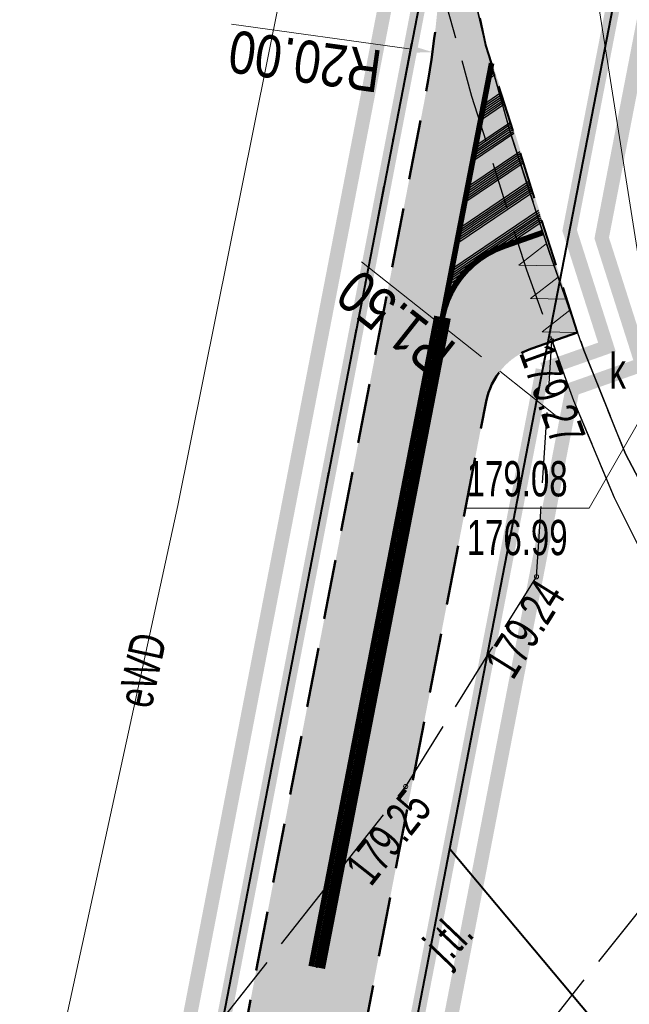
# Model space of a CAD drawing. Header units: metres. Extents: x 7429064 to 7431133, y 5709479 to 5714472.
# Tile 162 of 176: x 7429837 to 7429850, y 5710172 to 5710193. Entities that reach past the tile are written whole.
import ezdxf
from ezdxf.enums import TextEntityAlignment as Align

# ---------------------------------------------------------------- set-up
doc = ezdxf.new("R2010")
doc.units = ezdxf.units.M
for name, pattern in [('1', [0]), ('12', [3, 1, -1, 0, -1]), ('2_KTCR02', [1.5, 1, -0.5]), ('2_KTJZ01', [2, 1.5, -0.5]), ('2_KTKR01', [0]), ('3_14', [1, -1]), ('3_KTCR02', [1.5, 1, -0.5]), ('3_KTJZ01', [2, 1.5, -0.5]), ('3_KTKR01', [0]), ('4_SUPK_01', [0]), ('7_1', [0]), ('7_SUPK_01', [0]), ('8_SUPE_01', [0]), ('DASHED', [19.05, 12.7, -6.35]), ('HIDDEN', [0.375, 0.25, -0.125])]:
    doc.linetypes.add(name, pattern=pattern)
for name, color, linetype in [('_1_Mapa', 7, 'Continuous'), ('_1_X-REFY', 7, 'Continuous'), ('zzz.gaHSDomyslna', 7, 'Continuous')]:
    doc.layers.add(name, color=color, linetype=linetype)
doc.layers.add('_Brudnopis', color=22, linetype='Continuous', lineweight=50, plot=False)
for name, color, linetype, lineweight, true_color in [('_D_7_CZASOWE ZAJĘCIE_PRZEBUDOWA SIECI', 7, 'HIDDEN', 50, 0xd16900), ('DZIALKA_L_0', 7, '1', 40, 0x008000), ('HECZ DROGI ROWEROWE', 7, 'Continuous', 13, 0xff8a8a)]:
    doc.layers.add(name, color=color, linetype=linetype, lineweight=lineweight, true_color=true_color)
for name, color, linetype, lineweight in [('_D_7_TEREN NIEZBEDNY DLA OB_BUD', 252, 'HIDDEN', 50), ('_D_8_Wymiary', 7, 'Continuous', 20), ('D_1_LINIA_KRAWĘŻNIK_BET_20_30 WYN 0-2 CM', 5, 'HIDDEN', 40), ('gaPoziome', 7, 'Continuous', 30), ('GMINA_L_0', 252, '12', 35), ('KRAWĘŻNIK BETONOWY 12_25 WYN 0 CM', 250, 'DASHED', 50), ('KTCR_L_1', 252, '2_KTCR02', 30), ('KTJZ_E_T_0', 252, 'Continuous', 15), ('KTJZ_L_0', 252, '2_KTJZ01', 30), ('KTKR_L_0', 252, '2_KTKR01', 30), ('RTPW_T_1', 252, 'Continuous', 15), ('SUPE_E_T_1_a', 252, 'Continuous', 15), ('SUPE_L_1_a', 252, '8_SUPE_01', 18), ('SUPK_L_0', 252, '4_SUPK_01', 18), ('SUTK_T_0', 252, 'Continuous', 18), ('SUUK_E_T_3', 252, 'Continuous', 15)]:
    doc.layers.add(name, color=color, linetype=linetype, lineweight=lineweight)
doc.styles.add('Styl Arial', font='arial.ttf', dxfattribs={"width": 0.8, "height": 0.9})
doc.dimstyles.new('1_500', dxfattribs={"dimtxt": 0.9, "dimasz": 1, "dimexe": 0.18, "dimexo": 0, "dimgap": 0.2, "dimtad": 4, "dimzin": 0, "dimdsep": 46, "dimtxsty": 'Styl Arial', "dimcen": 0.25, "dimclrd": 256, "dimclre": 256, "dimclrt": 256, "dimazin": 0, "dimtfac": 1, "dimtix": 1, "dimtmove": 1, "dimatfit": 3, "dimfxl": 0.18, "dimtolj": 1, "dimtzin": 0, "dimlwd": -1, "dimlwe": -1, "dimarcsym": 0})
pattern_1 = [(214.06, (7429847.0258, 5710192.09284), (0.352835, -0.52193), []), (214.06, (7429847.0482, 5710192.0597), (0.352835, -0.52193), []), (214.06, (7429847.0706, 5710192.02656), (0.352835, -0.52193), []), (214.06, (7429847.09303, 5710191.9934), (0.352835, -0.52193), []), (214.06, (7429847.11543, 5710191.9603), (0.352835, -0.52193), []), (214.06, (7429847.13784, 5710191.92715), (0.352835, -0.52193), []), (214.06, (7429847.16024, 5710191.894), (0.352835, -0.52193), [])]

# ---------------------------------------------------------------- blocks, each defined once
blk = doc.blocks.new('*D89')
at = {"layer": '_D_8_Wymiary', "transparency": 16777216}
for p, q in [((7429844.258, 5710187.872), (7429846.812, 5710185.851)), ((7429848.38, 5710184.61), (7429847.204, 5710185.541))]:
    blk.add_line(p, q, dxfattribs=at)
blk.add_solid([(7429846.863, 5710185.916), (7429846.76, 5710185.786), (7429847.204, 5710185.541)], dxfattribs=at)
at = {"layer": 'Defpoints', "color": 0, "transparency": 16777216}
for p in [(7429847.204, 5710185.541), (7429848.38, 5710184.61)]:
    blk.add_point(p, dxfattribs=at)
at = {"layer": '_D_8_Wymiary', "transparency": 16777216, "insert": (7429844.991, 5710186.578), "char_height": 0.9, "attachment_point": 5, "rotation": 141.6534, "style": 'Styl Arial'}
blk.add_mtext('\\A1;R1.50', dxfattribs=at)
blk = doc.blocks.new('*D90')
at = {"layer": '_D_8_Wymiary', "transparency": 16777216}
blk.add_line((7429841.495, 5710192.923), (7429845.275, 5710192.397), dxfattribs=at)
blk.add_solid([(7429845.286, 5710192.48), (7429845.263, 5710192.315), (7429845.77, 5710192.329)], dxfattribs=at)
at = {"layer": 'Defpoints', "color": 0, "transparency": 16777216}
for p in [(7429825.96, 5710195.082), (7429845.77, 5710192.329)]:
    blk.add_point(p, dxfattribs=at)
at = {"layer": '_D_8_Wymiary', "transparency": 16777216, "insert": (7429843.06, 5710192.14), "char_height": 0.9, "attachment_point": 5, "rotation": 172.0856, "style": 'Styl Arial'}
blk.add_mtext('\\A1;R20.00', dxfattribs=at)
blk = doc.blocks.new('3_RTPW02')
at = {"linetype": 'Continuous'}
blk.add_circle((0, 0), 0.045, dxfattribs=at)
blk = doc.blocks.new('X-ref_MDCP_Szara')
at = {"layer": 'DZIALKA_L_0', "linetype": '1'}
for p, q in [((7429854.703, 5710241.03), (7429836.9, 5710148.93)), ((7429846.14, 5710175.38), (7429851.51, 5710203.13)), ((7429841.54, 5710151.59), (7429846.14, 5710175.38)), ((7429846.14, 5710175.38), (7429856.42, 5710163.13))]:
    blk.add_line(p, q, dxfattribs=at)
at = {"layer": 'GMINA_L_0', "linetype": '12'}
blk.add_line((7429836.9, 5710148.93), (7429860.884, 5710273.006), dxfattribs=at)
at = {"layer": 'KTCR_L_1', "linetype": '3_KTCR02'}
for p, q in [((7429846.881, 5710192.555), (7429846.449, 5710194.405)), ((7429845.99, 5710193.594), (7429846.602, 5710191.395)), ((7429847.443, 5710190.566), (7429846.881, 5710192.555)), ((7429846.602, 5710191.395), (7429847.766, 5710187.696)), ((7429848.256, 5710188.066), (7429847.443, 5710190.566)), ((7429848.988, 5710185.987), (7429848.256, 5710188.066)), ((7429847.766, 5710187.696), (7429848.769, 5710184.917)), ((7429849.87, 5710183.788), (7429848.988, 5710185.987)), ((7429848.769, 5710184.917), (7429849.631, 5710182.857)), ((7429850.442, 5710182.698), (7429849.87, 5710183.788)), ((7429849.631, 5710182.857), (7429850.644, 5710180.828))]:
    blk.add_line(p, q, dxfattribs=at)
at = {"layer": 'KTJZ_L_0', "linetype": '3_KTJZ01'}
for p, q in [((7429846.449, 5710194.405), (7429846.881, 5710192.555)), ((7429846.881, 5710192.555), (7429847.443, 5710190.566)), ((7429847.443, 5710190.566), (7429848.256, 5710188.066)), ((7429848.256, 5710188.066), (7429848.988, 5710185.987)), ((7429847.98, 5710181.17), (7429848.31, 5710186.188)), ((7429848.988, 5710185.987), (7429849.87, 5710183.788)), ((7429849.87, 5710183.788), (7429850.442, 5710182.698)), ((7429845.2, 5710176.71), (7429847.98, 5710181.17)), ((7429852.729, 5710177.287), (7429844.93, 5710167.5)), ((7429841.322, 5710171.79), (7429845.2, 5710176.71))]:
    blk.add_line(p, q, dxfattribs=at)
at = {"layer": 'KTJZ_L_0', "linetype": '3_14'}
for p, q in [((7429848.31, 5710186.188), (7429848.769, 5710184.917)), ((7429848.769, 5710184.917), (7429849.631, 5710182.857)), ((7429849.631, 5710182.857), (7429850.644, 5710180.828))]:
    blk.add_line(p, q, dxfattribs=at)
at = {"layer": 'KTKR_L_0', "linetype": '3_KTKR01'}
for p, q in [((7429846.881, 5710192.555), (7429846.449, 5710194.405)), ((7429847.443, 5710190.566), (7429846.881, 5710192.555)), ((7429848.256, 5710188.066), (7429847.443, 5710190.566)), ((7429848.988, 5710185.987), (7429848.256, 5710188.066)), ((7429849.87, 5710183.788), (7429848.988, 5710185.987)), ((7429850.442, 5710182.698), (7429849.87, 5710183.788))]:
    blk.add_line(p, q, dxfattribs=at)
at = {"layer": 'SUPE_L_1_a', "linetype": '8_SUPE_01'}
for p, q in [((7429843.201, 5710196.842), (7429840.355, 5710182.686)), ((7429840.355, 5710182.686), (7429837.18, 5710168.09))]:
    blk.add_line(p, q, dxfattribs=at)
at = {"layer": 'SUPK_L_0', "linetype": '7_SUPK_01'}
blk.add_line((7429850.599, 5710185.079), (7429847.587, 5710204.194), dxfattribs=at)
at = {"layer": 'SUPK_L_0', "linetype": '7_1'}
blk.add_line((7429850.599, 5710185.079), (7429847.587, 5710204.194), dxfattribs=at)
at = {"layer": 'SUTK_T_0', "linetype": 'Continuous'}
for p in [(7429850.399, 5710184.888), (7429846.496, 5710182.63)]:
    blk.add_line(p, (7429849.101, 5710182.63), dxfattribs=at)
at = {"layer": 'RTPW_T_1'}
for p in [(7429848.31, 5710186.188), (7429847.98, 5710181.17), (7429845.2, 5710176.71)]:
    blk.add_blockref('3_RTPW02', p, dxfattribs=at)
at = {"layer": 'KTJZ_E_T_0', "width": 0.7}
blk.add_text('j.tl.', height=0.75, rotation=46.3119, dxfattribs=at).set_placement((7429846.175, 5710173.412), align=Align.MIDDLE)
at = {"layer": 'RTPW_T_1', "width": 0.7}
blk.add_text('179.27', height=0.75, rotation=289.844, dxfattribs=at).set_placement((7429848.31, 5710186.188), align=Align.TOP_LEFT)
for s, rotation, p in [('179.24', 58.0639, (7429847.98, 5710181.17)), ('179.25', 51.7529, (7429845.2, 5710176.71))]:
    blk.add_text(s, height=0.75, rotation=rotation, dxfattribs=at).set_placement(p, align=Align.TOP_RIGHT)
at = {"layer": 'SUPE_E_T_1_a', "width": 0.7}
blk.add_text('eWD', height=0.75, rotation=77.7283, dxfattribs=at).set_placement((7429839.593, 5710179.182), align=Align.MIDDLE)
at = {"layer": 'SUTK_T_0', "width": 0.7}
for s, p in [('179.08', (7429846.496, 5710183.63)), ('176.99', (7429846.496, 5710182.38))]:
    blk.add_text(s, height=0.75, dxfattribs=at).set_placement(p, align=Align.TOP_LEFT)
at = {"layer": 'SUUK_E_T_3', "width": 0.7}
blk.add_text('k', height=0.75, dxfattribs=at).set_placement((7429849.531, 5710185.174))
blk = doc.blocks.new('*U195')
at = {"linetype": 'Continuous', "lineweight": 0}
h = blk.add_hatch(color=0, dxfattribs=at)
edge = h.paths.add_edge_path()
edge.add_ellipse((-0.228, 0.39), major_axis=(0, 0.39), ratio=0.333333, start_angle=339.1791, end_angle=685.9352)
edge.add_line((-0.155, 0.713), (-0.151, 0.752))
edge.add_line((-0.151, 0.752), (0.003, 0.445))
edge.add_arc((-0.011, 0.437), 0.016, 0, 26.5651, ccw=False)
edge.add_line((0.005, 0.437), (0.005, 0.276))
edge.add_arc((0.021, 0.276), 0.016, 180, 270)
edge.add_line((0.021, 0.26), (0.049, 0.26))
edge.add_arc((0.049, 0.276), 0.016, 270, 290.3551)
edge.add_line((0.055, 0.261), (0.103, 0.279))
edge.add_ellipse((0.227, 0.39), major_axis=(0, 0.39), ratio=0.333333, start_angle=106.5707, end_angle=378.3144)
edge.add_line((0.187, 0.76), (0.14, 0.987))
edge.add_line((0.14, 0.987), (0.163, 1.147))
edge.add_line((0.163, 1.147), (0.167, 1.147))
edge.add_line((0.167, 1.147), (0.176, 1.175))
edge.add_line((0.176, 1.175), (0.176, 1.211))
edge.add_line((0.176, 1.211), (0.093, 1.211))
edge.add_line((0.093, 1.211), (0.089, 1.175))
edge.add_line((0.089, 1.175), (0.132, 1.147))
edge.add_line((0.132, 1.147), (0.12, 1.067))
edge.add_line((0.12, 1.067), (-0.117, 1.067))
edge.add_line((-0.117, 1.067), (-0.103, 1.191))
edge.add_spline(control_points=[(-0.103, 1.191), (-0.102, 1.195), (-0.095, 1.208), (-0.078, 1.21), (-0.065, 1.211)], knot_values=[0, 0, 0, 0, 0.02025, 0.071822, 0.071822, 0.071822, 0.071822], degree=3, periodic=0)
edge.add_line((-0.065, 1.211), (-0.033, 1.211))
edge.add_line((-0.033, 1.211), (-0.033, 1.3))
edge.add_line((-0.033, 1.3), (-0.085, 1.3))
edge.add_spline(control_points=[(-0.085, 1.3), (-0.091, 1.299), (-0.097, 1.296), (-0.102, 1.293)], knot_values=[0.067484, 0.067484, 0.067484, 0.067484, 0.093736, 0.093736, 0.093736, 0.093736], degree=3, periodic=0)
edge.add_arc((-0.075, 1.247), 0.0531, 120.1379, 168.8933)
edge.add_line((-0.127, 1.257), (-0.181, 0.755))
h.paths.add_polyline_path([(-0.127, 0.975), (0.107, 0.975), (0.032, 0.455), (-0.144, 0.809)], flags=16)
edge = h.paths.add_edge_path(flags=16)
edge.add_ellipse((-0.228, 0.39), major_axis=(0, -0.292), ratio=0.350072, start_angle=159.1526, end_angle=502.0815, ccw=False)
edge.add_line((-0.191, 0.663), (-0.211, 0.477))
edge.add_arc((-0.219, 0.478), 0.00832, 322.797, 353.8856, ccw=False)
edge.add_line((-0.213, 0.473), (-0.234, 0.446))
edge.add_arc((-0.215, 0.431), 0.0237, 142.797, 180)
edge.add_line((-0.238, 0.431), (-0.238, 0.371))
edge.add_arc((-0.23, 0.371), 0.00832, 180, 270)
edge.add_line((-0.23, 0.363), (-0.225, 0.363))
edge.add_arc((-0.225, 0.371), 0.00832, 270, 333.0195)
edge.add_spline(control_points=[(-0.217, 0.367), (-0.21, 0.383), (-0.195, 0.411), (-0.184, 0.442), (-0.182, 0.457), (-0.182, 0.458)], knot_values=[0.007888, 0.007888, 0.007888, 0.007888, 0.089431, 0.152858, 0.158023, 0.158023, 0.158023, 0.158023], degree=3, periodic=0)
edge.add_line((-0.182, 0.458), (-0.165, 0.621))
edge = h.paths.add_edge_path(flags=16)
edge.add_line((0.127, 0.896), (0.162, 0.727))
edge.add_ellipse((0.227, 0.39), major_axis=(0, 0.39), ratio=0.333333, start_angle=390.3444, end_angle=440.4059)
edge.add_line((0.099, 0.455), (0.064, 0.455))
edge.add_line((0.064, 0.455), (0.127, 0.896))
edge = h.paths.add_edge_path(flags=16)
edge.add_ellipse((0.227, 0.39), major_axis=(0, -0.292), ratio=0.350072, start_angle=290.1309, end_angle=617.1604, ccw=False)
edge.add_line((0.131, 0.289), (0.227, 0.325))
edge.add_arc((0.181, 0.387), 0.0774, 307.1318, 362.4334)
edge.add_line((0.258, 0.39), (0.258, 0.439))
edge.add_arc((0.242, 0.439), 0.016, 0, 90)
edge.add_line((0.242, 0.455), (0.128, 0.455))
blk = doc.blocks.new('*U196')
at = {"linetype": 'Continuous', "lineweight": 0}
h = blk.add_hatch(color=0, dxfattribs=at)
edge = h.paths.add_edge_path()
edge.add_ellipse((-0.228, 0.39), major_axis=(0, 0.39), ratio=0.333333, start_angle=339.1791, end_angle=685.9352)
edge.add_line((-0.155, 0.713), (-0.151, 0.752))
edge.add_line((-0.151, 0.752), (0.003, 0.445))
edge.add_arc((-0.011, 0.437), 0.016, 0, 26.5651, ccw=False)
edge.add_line((0.005, 0.437), (0.005, 0.276))
edge.add_arc((0.021, 0.276), 0.016, 180, 270)
edge.add_line((0.021, 0.26), (0.049, 0.26))
edge.add_arc((0.049, 0.276), 0.016, 270, 290.3551)
edge.add_line((0.055, 0.261), (0.103, 0.279))
edge.add_ellipse((0.227, 0.39), major_axis=(0, 0.39), ratio=0.333333, start_angle=106.5707, end_angle=378.3144)
edge.add_line((0.187, 0.76), (0.14, 0.987))
edge.add_line((0.14, 0.987), (0.163, 1.147))
edge.add_line((0.163, 1.147), (0.167, 1.147))
edge.add_line((0.167, 1.147), (0.176, 1.175))
edge.add_line((0.176, 1.175), (0.176, 1.211))
edge.add_line((0.176, 1.211), (0.093, 1.211))
edge.add_line((0.093, 1.211), (0.089, 1.175))
edge.add_line((0.089, 1.175), (0.132, 1.147))
edge.add_line((0.132, 1.147), (0.12, 1.067))
edge.add_line((0.12, 1.067), (-0.117, 1.067))
edge.add_line((-0.117, 1.067), (-0.103, 1.191))
edge.add_spline(control_points=[(-0.103, 1.191), (-0.102, 1.195), (-0.095, 1.208), (-0.078, 1.21), (-0.065, 1.211)], knot_values=[0, 0, 0, 0, 0.02025, 0.071822, 0.071822, 0.071822, 0.071822], degree=3, periodic=0)
edge.add_line((-0.065, 1.211), (-0.033, 1.211))
edge.add_line((-0.033, 1.211), (-0.033, 1.3))
edge.add_line((-0.033, 1.3), (-0.085, 1.3))
edge.add_spline(control_points=[(-0.085, 1.3), (-0.091, 1.299), (-0.097, 1.296), (-0.102, 1.293)], knot_values=[0.067484, 0.067484, 0.067484, 0.067484, 0.093736, 0.093736, 0.093736, 0.093736], degree=3, periodic=0)
edge.add_arc((-0.075, 1.247), 0.0531, 120.1379, 168.8933)
edge.add_line((-0.127, 1.257), (-0.181, 0.755))
h.paths.add_polyline_path([(-0.127, 0.975), (0.107, 0.975), (0.032, 0.455), (-0.144, 0.809)], flags=16)
edge = h.paths.add_edge_path(flags=16)
edge.add_ellipse((-0.228, 0.39), major_axis=(0, -0.292), ratio=0.350072, start_angle=159.1526, end_angle=502.0815, ccw=False)
edge.add_line((-0.191, 0.663), (-0.211, 0.477))
edge.add_arc((-0.219, 0.478), 0.00832, 322.797, 353.8856, ccw=False)
edge.add_line((-0.213, 0.473), (-0.234, 0.446))
edge.add_arc((-0.215, 0.431), 0.0237, 142.797, 180)
edge.add_line((-0.238, 0.431), (-0.238, 0.371))
edge.add_arc((-0.23, 0.371), 0.00832, 180, 270)
edge.add_line((-0.23, 0.363), (-0.225, 0.363))
edge.add_arc((-0.225, 0.371), 0.00832, 270, 333.0195)
edge.add_spline(control_points=[(-0.217, 0.367), (-0.21, 0.383), (-0.195, 0.411), (-0.184, 0.442), (-0.182, 0.457), (-0.182, 0.458)], knot_values=[0.007888, 0.007888, 0.007888, 0.007888, 0.089431, 0.152858, 0.158023, 0.158023, 0.158023, 0.158023], degree=3, periodic=0)
edge.add_line((-0.182, 0.458), (-0.165, 0.621))
edge = h.paths.add_edge_path(flags=16)
edge.add_line((0.127, 0.896), (0.162, 0.727))
edge.add_ellipse((0.227, 0.39), major_axis=(0, 0.39), ratio=0.333333, start_angle=390.3444, end_angle=440.4059)
edge.add_line((0.099, 0.455), (0.064, 0.455))
edge.add_line((0.064, 0.455), (0.127, 0.896))
edge = h.paths.add_edge_path(flags=16)
edge.add_ellipse((0.227, 0.39), major_axis=(0, -0.292), ratio=0.350072, start_angle=290.1309, end_angle=617.1604, ccw=False)
edge.add_line((0.131, 0.289), (0.227, 0.325))
edge.add_arc((0.181, 0.387), 0.0774, 307.1318, 362.4334)
edge.add_line((0.258, 0.39), (0.258, 0.439))
edge.add_arc((0.242, 0.439), 0.016, 0, 90)
edge.add_line((0.242, 0.455), (0.128, 0.455))
blk = doc.blocks.new('gaHSPos')
at = {"color": 0, "linetype": 'Continuous', "lineweight": 0}
blk.add_point((0, 0), dxfattribs=at)
blk = doc.blocks.new('*U197')
at = {"layer": 'zzz.gaHSDomyslna', "color": 140, "const_width": 0.12}
blk.add_lwpolyline([(0, 0), (-0.826, -0.291, 0.266363), (-2.125, -1.798), (-4.798, -15.628)], format="xyb", dxfattribs=at)
at = {"color": 140}
for p in [(0, 0), (-4.798, -15.628)]:
    blk.add_blockref('gaHSPos', p, dxfattribs=at)
blk = doc.blocks.new('*U198')
at = {"layer": 'zzz.gaHSDomyslna', "color": 140, "const_width": 0.12}
blk.add_lwpolyline([(0, 0), (-1.044, -5.401)], dxfattribs=at)
at = {"color": 140}
for p in [(0, 0), (-1.044, -5.401)]:
    blk.add_blockref('gaHSPos', p, dxfattribs=at)
blk = doc.blocks.new('zk.P-13')
at = {"linetype": 'Continuous', "lineweight": 0}
blk.add_hatch(color=0, dxfattribs=at).paths.add_polyline_path([(0.25, 0), (-0.25, 0), (-0.013, -0.705)])
at = {"color": 0, "linetype": 'Continuous', "lineweight": 0}
for p, q in [((-0.25, 0), (0.25, 0)), ((-0.013, -0.705), (-0.25, 0)), ((0.25, 0), (-0.013, -0.705))]:
    blk.add_line(p, q, dxfattribs=at)
blk = doc.blocks.new('*U199')
at = {"layer": 'zzz.gaHSDomyslna', "color": 140}
for p in [(0, 0), (0.747, -2.122)]:
    blk.add_blockref('gaHSPos', p, dxfattribs=at)
at = {"layer": 'zzz.gaHSDomyslna', "color": 140, "rotation": 289.3988306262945}
for p in [(0.166, -0.472), (0.415, -1.179), (0.664, -1.886)]:
    blk.add_blockref('zk.P-13', p, dxfattribs=at)
blk = doc.blocks.new('X-ref_Oświetlenie i teletechnika')
at = {"layer": 'gaPoziome'}
h = blk.add_hatch(dxfattribs=at)
h.set_pattern_fill('P-21A', color=140, angle=45, pattern_type=2)
h.set_pattern_definition(pattern_1)
edge = h.paths.add_edge_path()
edge.add_line((7429847.026, 5710192.093), (7429845.982, 5710186.692))
edge.add_arc((7429847.945, 5710186.312), 2, 109.3988, 169.0596, ccw=False)
edge.add_line((7429847.281, 5710188.199), (7429848.169, 5710188.512))
edge.add_line((7429848.169, 5710188.512), (7429847.026, 5710192.093))
for name, p in [('*U198', (7429847.026, 5710192.093)), ('*U197', (7429848.107, 5710188.489)), ('*U199', (7429848.107, 5710188.489))]:
    blk.add_blockref(name, p, dxfattribs=at)
at = {"layer": 'gaPoziome', "color": 140}
for p in [(7429847.026, 5710192.093), (7429845.982, 5710186.692)]:
    blk.add_blockref('gaHSPos', p, dxfattribs=at)
for name, p, rotation in [('*U196', (7429845.113, 5710185.711), 166.9915740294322), ('*U195', (7429845.645, 5710181.298), 348.4986573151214)]:
    blk.add_blockref(name, p, dxfattribs=dict(at, rotation=rotation))
blk = doc.blocks.new('*U259')
at = {"linetype": 'Continuous', "lineweight": 0}
h = blk.add_hatch(color=0, dxfattribs=at)
edge = h.paths.add_edge_path()
edge.add_ellipse((-0.228, 0.39), major_axis=(0, 0.39), ratio=0.333333, start_angle=339.1791, end_angle=685.9352)
edge.add_line((-0.155, 0.713), (-0.151, 0.752))
edge.add_line((-0.151, 0.752), (0.003, 0.445))
edge.add_arc((-0.011, 0.437), 0.016, 0, 26.5651, ccw=False)
edge.add_line((0.005, 0.437), (0.005, 0.276))
edge.add_arc((0.021, 0.276), 0.016, 180, 270)
edge.add_line((0.021, 0.26), (0.049, 0.26))
edge.add_arc((0.049, 0.276), 0.016, 270, 290.3551)
edge.add_line((0.055, 0.261), (0.103, 0.279))
edge.add_ellipse((0.227, 0.39), major_axis=(0, 0.39), ratio=0.333333, start_angle=106.5707, end_angle=378.3144)
edge.add_line((0.187, 0.76), (0.14, 0.987))
edge.add_line((0.14, 0.987), (0.163, 1.147))
edge.add_line((0.163, 1.147), (0.167, 1.147))
edge.add_line((0.167, 1.147), (0.176, 1.175))
edge.add_line((0.176, 1.175), (0.176, 1.211))
edge.add_line((0.176, 1.211), (0.093, 1.211))
edge.add_line((0.093, 1.211), (0.089, 1.175))
edge.add_line((0.089, 1.175), (0.132, 1.147))
edge.add_line((0.132, 1.147), (0.12, 1.067))
edge.add_line((0.12, 1.067), (-0.117, 1.067))
edge.add_line((-0.117, 1.067), (-0.103, 1.191))
edge.add_spline(control_points=[(-0.103, 1.191), (-0.102, 1.195), (-0.095, 1.208), (-0.078, 1.21), (-0.065, 1.211)], knot_values=[0, 0, 0, 0, 0.02025, 0.071822, 0.071822, 0.071822, 0.071822], degree=3, periodic=0)
edge.add_line((-0.065, 1.211), (-0.033, 1.211))
edge.add_line((-0.033, 1.211), (-0.033, 1.3))
edge.add_line((-0.033, 1.3), (-0.085, 1.3))
edge.add_spline(control_points=[(-0.085, 1.3), (-0.091, 1.299), (-0.097, 1.296), (-0.102, 1.293)], knot_values=[0.067484, 0.067484, 0.067484, 0.067484, 0.093736, 0.093736, 0.093736, 0.093736], degree=3, periodic=0)
edge.add_arc((-0.075, 1.247), 0.0531, 120.1379, 168.8933)
edge.add_line((-0.127, 1.257), (-0.181, 0.755))
h.paths.add_polyline_path([(-0.127, 0.975), (0.107, 0.975), (0.032, 0.455), (-0.144, 0.809)], flags=16)
edge = h.paths.add_edge_path(flags=16)
edge.add_ellipse((-0.228, 0.39), major_axis=(0, -0.292), ratio=0.350072, start_angle=159.1526, end_angle=502.0815, ccw=False)
edge.add_line((-0.191, 0.663), (-0.211, 0.477))
edge.add_arc((-0.219, 0.478), 0.00832, 322.797, 353.8856, ccw=False)
edge.add_line((-0.213, 0.473), (-0.234, 0.446))
edge.add_arc((-0.215, 0.431), 0.0237, 142.797, 180)
edge.add_line((-0.238, 0.431), (-0.238, 0.371))
edge.add_arc((-0.23, 0.371), 0.00832, 180, 270)
edge.add_line((-0.23, 0.363), (-0.225, 0.363))
edge.add_arc((-0.225, 0.371), 0.00832, 270, 333.0195)
edge.add_spline(control_points=[(-0.217, 0.367), (-0.21, 0.383), (-0.195, 0.411), (-0.184, 0.442), (-0.182, 0.457), (-0.182, 0.458)], knot_values=[0.007888, 0.007888, 0.007888, 0.007888, 0.089431, 0.152858, 0.158023, 0.158023, 0.158023, 0.158023], degree=3, periodic=0)
edge.add_line((-0.182, 0.458), (-0.165, 0.621))
edge = h.paths.add_edge_path(flags=16)
edge.add_line((0.127, 0.896), (0.162, 0.727))
edge.add_ellipse((0.227, 0.39), major_axis=(0, 0.39), ratio=0.333333, start_angle=390.3444, end_angle=440.4059)
edge.add_line((0.099, 0.455), (0.064, 0.455))
edge.add_line((0.064, 0.455), (0.127, 0.896))
edge = h.paths.add_edge_path(flags=16)
edge.add_ellipse((0.227, 0.39), major_axis=(0, -0.292), ratio=0.350072, start_angle=290.1309, end_angle=617.1604, ccw=False)
edge.add_line((0.131, 0.289), (0.227, 0.325))
edge.add_arc((0.181, 0.387), 0.0774, 307.1318, 362.4334)
edge.add_line((0.258, 0.39), (0.258, 0.439))
edge.add_arc((0.242, 0.439), 0.016, 0, 90)
edge.add_line((0.242, 0.455), (0.128, 0.455))
blk = doc.blocks.new('*U260')
at = {"linetype": 'Continuous', "lineweight": 0}
h = blk.add_hatch(color=0, dxfattribs=at)
edge = h.paths.add_edge_path()
edge.add_ellipse((-0.228, 0.39), major_axis=(0, 0.39), ratio=0.333333, start_angle=339.1791, end_angle=685.9352)
edge.add_line((-0.155, 0.713), (-0.151, 0.752))
edge.add_line((-0.151, 0.752), (0.003, 0.445))
edge.add_arc((-0.011, 0.437), 0.016, 0, 26.5651, ccw=False)
edge.add_line((0.005, 0.437), (0.005, 0.276))
edge.add_arc((0.021, 0.276), 0.016, 180, 270)
edge.add_line((0.021, 0.26), (0.049, 0.26))
edge.add_arc((0.049, 0.276), 0.016, 270, 290.3551)
edge.add_line((0.055, 0.261), (0.103, 0.279))
edge.add_ellipse((0.227, 0.39), major_axis=(0, 0.39), ratio=0.333333, start_angle=106.5707, end_angle=378.3144)
edge.add_line((0.187, 0.76), (0.14, 0.987))
edge.add_line((0.14, 0.987), (0.163, 1.147))
edge.add_line((0.163, 1.147), (0.167, 1.147))
edge.add_line((0.167, 1.147), (0.176, 1.175))
edge.add_line((0.176, 1.175), (0.176, 1.211))
edge.add_line((0.176, 1.211), (0.093, 1.211))
edge.add_line((0.093, 1.211), (0.089, 1.175))
edge.add_line((0.089, 1.175), (0.132, 1.147))
edge.add_line((0.132, 1.147), (0.12, 1.067))
edge.add_line((0.12, 1.067), (-0.117, 1.067))
edge.add_line((-0.117, 1.067), (-0.103, 1.191))
edge.add_spline(control_points=[(-0.103, 1.191), (-0.102, 1.195), (-0.095, 1.208), (-0.078, 1.21), (-0.065, 1.211)], knot_values=[0, 0, 0, 0, 0.02025, 0.071822, 0.071822, 0.071822, 0.071822], degree=3, periodic=0)
edge.add_line((-0.065, 1.211), (-0.033, 1.211))
edge.add_line((-0.033, 1.211), (-0.033, 1.3))
edge.add_line((-0.033, 1.3), (-0.085, 1.3))
edge.add_spline(control_points=[(-0.085, 1.3), (-0.091, 1.299), (-0.097, 1.296), (-0.102, 1.293)], knot_values=[0.067484, 0.067484, 0.067484, 0.067484, 0.093736, 0.093736, 0.093736, 0.093736], degree=3, periodic=0)
edge.add_arc((-0.075, 1.247), 0.0531, 120.1379, 168.8933)
edge.add_line((-0.127, 1.257), (-0.181, 0.755))
h.paths.add_polyline_path([(-0.127, 0.975), (0.107, 0.975), (0.032, 0.455), (-0.144, 0.809)], flags=16)
edge = h.paths.add_edge_path(flags=16)
edge.add_ellipse((-0.228, 0.39), major_axis=(0, -0.292), ratio=0.350072, start_angle=159.1526, end_angle=502.0815, ccw=False)
edge.add_line((-0.191, 0.663), (-0.211, 0.477))
edge.add_arc((-0.219, 0.478), 0.00832, 322.797, 353.8856, ccw=False)
edge.add_line((-0.213, 0.473), (-0.234, 0.446))
edge.add_arc((-0.215, 0.431), 0.0237, 142.797, 180)
edge.add_line((-0.238, 0.431), (-0.238, 0.371))
edge.add_arc((-0.23, 0.371), 0.00832, 180, 270)
edge.add_line((-0.23, 0.363), (-0.225, 0.363))
edge.add_arc((-0.225, 0.371), 0.00832, 270, 333.0195)
edge.add_spline(control_points=[(-0.217, 0.367), (-0.21, 0.383), (-0.195, 0.411), (-0.184, 0.442), (-0.182, 0.457), (-0.182, 0.458)], knot_values=[0.007888, 0.007888, 0.007888, 0.007888, 0.089431, 0.152858, 0.158023, 0.158023, 0.158023, 0.158023], degree=3, periodic=0)
edge.add_line((-0.182, 0.458), (-0.165, 0.621))
edge = h.paths.add_edge_path(flags=16)
edge.add_line((0.127, 0.896), (0.162, 0.727))
edge.add_ellipse((0.227, 0.39), major_axis=(0, 0.39), ratio=0.333333, start_angle=390.3444, end_angle=440.4059)
edge.add_line((0.099, 0.455), (0.064, 0.455))
edge.add_line((0.064, 0.455), (0.127, 0.896))
edge = h.paths.add_edge_path(flags=16)
edge.add_ellipse((0.227, 0.39), major_axis=(0, -0.292), ratio=0.350072, start_angle=290.1309, end_angle=617.1604, ccw=False)
edge.add_line((0.131, 0.289), (0.227, 0.325))
edge.add_arc((0.181, 0.387), 0.0774, 307.1318, 362.4334)
edge.add_line((0.258, 0.39), (0.258, 0.439))
edge.add_arc((0.242, 0.439), 0.016, 0, 90)
edge.add_line((0.242, 0.455), (0.128, 0.455))
blk = doc.blocks.new('*U237')
at = {"layer": 'zzz.gaHSDomyslna', "color": 140, "const_width": 0.12}
blk.add_lwpolyline([(0, 0), (-1.044, -5.401)], dxfattribs=at)
at = {"color": 140}
for p in [(0, 0), (-1.044, -5.401)]:
    blk.add_blockref('gaHSPos', p, dxfattribs=at)
blk = doc.blocks.new('*U238')
at = {"layer": 'zzz.gaHSDomyslna', "color": 140}
for p in [(0, 0), (0.747, -2.122)]:
    blk.add_blockref('gaHSPos', p, dxfattribs=at)
at = {"layer": 'zzz.gaHSDomyslna', "color": 140, "rotation": 289.3988306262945}
for p in [(0.166, -0.472), (0.415, -1.179), (0.664, -1.886)]:
    blk.add_blockref('zk.P-13', p, dxfattribs=at)
blk = doc.blocks.new('*U290')
at = {"layer": 'zzz.gaHSDomyslna', "color": 140}
for points in [[(2.556, 13.853, 0.12, 0.12, 0), (-0.118, 0.023, 0.12, 0.12, 0)], [(2.791, 13.808, 0.12, 0.12, 0), (0.118, -0.023, 0.12, 0.12, 0)]]:
    blk.add_lwpolyline(points, format="xyseb", dxfattribs=at)
at = {"color": 140}
for p in [(2.673, 13.83), (0, 0)]:
    blk.add_blockref('gaHSPos', p, dxfattribs=at)
blk = doc.blocks.new('*U291')
at = {"layer": 'zzz.gaHSDomyslna', "color": 140}
blk.add_lwpolyline([(0, 0, 0.24, 0.24, -0.266363), (1.299, 1.507, 0.24, 0.24, 0), (2.188, 1.82, 0.24, 0.24, 0)], format="xyseb", dxfattribs=at)
at = {"color": 140}
for p in [(2.188, 1.82), (0, 0)]:
    blk.add_blockref('gaHSPos', p, dxfattribs=at)
blk = doc.blocks.new('*U246')
at = {"layer": 'zzz.gaHSDomyslna', "color": 251}
for points in [[(-2.416, 12.217, 0.12, 0.12, 0.059251), (-0.114, -0.036, 0.12, 0.12, 0)], [(-2.177, 12.233, 0.12, 0.12, 0.059251), (0.114, 0.036, 0.12, 0.12, 0)]]:
    blk.add_lwpolyline(points, format="xyseb", dxfattribs=at)
at = {"color": 251}
for p in [(-2.297, 12.225), (0, 0)]:
    blk.add_blockref('gaHSPos', p, dxfattribs=at)
blk = doc.blocks.new('X-ref_SOR')
at = {"layer": 'gaPoziome'}
h = blk.add_hatch(dxfattribs=at)
h.set_pattern_fill('P-21A', color=140, angle=45, pattern_type=2)
h.set_pattern_definition(pattern_1)
edge = h.paths.add_edge_path()
edge.add_line((7429847.026, 5710192.093), (7429845.982, 5710186.692))
edge.add_arc((7429847.945, 5710186.312), 2, 109.3988, 169.0596, ccw=False)
edge.add_line((7429847.281, 5710188.199), (7429848.169, 5710188.512))
edge.add_line((7429848.169, 5710188.512), (7429847.026, 5710192.093))
for name, p in [('*U246', (7429851.239, 5710192.165)), ('*U237', (7429847.026, 5710192.093)), ('*U291', (7429845.982, 5710186.692)), ('*U238', (7429848.107, 5710188.489)), ('*U290', (7429843.308, 5710172.861))]:
    blk.add_blockref(name, p, dxfattribs=at)
at = {"layer": 'gaPoziome', "color": 140}
for p in [(7429847.026, 5710192.093), (7429845.982, 5710186.692)]:
    blk.add_blockref('gaHSPos', p, dxfattribs=at)
for name, p, rotation in [('*U260', (7429845.113, 5710185.711), 166.9915740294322), ('*U259', (7429845.645, 5710181.298), 348.4986573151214)]:
    blk.add_blockref(name, p, dxfattribs=dict(at, rotation=rotation))

msp = doc.modelspace()

# ---------------------------------------------------------------- hatches: boundary and pattern name
at = {"layer": 'HECZ DROGI ROWEROWE'}
h = msp.add_hatch(color=256, dxfattribs=at)
h.dxf.hatch_style = 1
edge = h.paths.add_edge_path()
edge.add_arc((7429796.82, 5710136.433), 20.404, 308.0322, 334.2528)
edge.add_arc((7429835.93, 5710116.897), 23.318, 143.7897, 152.7624, ccw=False)
edge.add_arc((7429839.325, 5710112.767), 28.527, 132.1511, 141.1238, ccw=False)
edge.add_line((7429820.181, 5710133.917), (7429834.124, 5710145.713))
edge.add_arc((7429837.354, 5710141.896), 5, 102.0154, 130.2315, ccw=False)
edge.add_line((7429836.313, 5710146.786), (7429842.063, 5710148.01))
edge.add_line((7429842.063, 5710148.01), (7429845.234, 5710150.73))
edge.add_line((7429845.234, 5710150.73), (7429843.045, 5710150.264))
edge.add_arc((7429842.629, 5710152.22), 2, 169.0596, 282.0154, ccw=False)
edge.add_line((7429840.665, 5710152.6), (7429846.908, 5710184.895))
edge.add_arc((7429848.38, 5710184.61), 1.5, 109.3988, 169.0596, ccw=False)
edge.add_line((7429847.882, 5710186.025), (7429848.854, 5710186.367))
edge.add_line((7429848.854, 5710186.367), (7429847.265, 5710191.424))
edge.add_line((7429847.265, 5710191.424), (7429846.903, 5710192.479))
edge.add_line((7429846.903, 5710192.479), (7429845.675, 5710198.449))
edge.add_arc((7429825.958, 5710195.082), 20.002, -10.9391, 9.6882, ccw=False)
edge.add_line((7429845.597, 5710191.287), (7429839.403, 5710159.242))
edge.add_arc((7429819.766, 5710163.038), 20, 310.2315, 349.0596, ccw=False)
edge.add_line((7429832.684, 5710147.769), (7429817.64, 5710135.042))
edge.add_arc((7429832.495, 5710117.483), 23, 130.2315, 151.7604)
edge.add_arc((7429794.613, 5710137.829), 20, 310.2315, 331.7604, ccw=False)
edge.add_line((7429807.531, 5710122.56), (7429710.78, 5710040.708))
edge.add_line((7429710.78, 5710040.708), (7429674.341, 5710009.522))
edge.add_arc((7429663.288, 5710022.437), 17, 303.434, 310.559, ccw=False)
edge.add_line((7429672.654, 5710008.25), (7429665.175, 5710003.312))
edge.add_arc((7429654.155, 5710020.002), 20, 287.2523, 303.434, ccw=False)
edge.add_line((7429660.087, 5710000.902), (7429655.396, 5709999.445))
edge.add_arc((7429662.069, 5709977.958), 22.5, 107.2523, 130.559)
edge.add_line((7429647.439, 5709995.052), (7429638.424, 5709987.337))
edge.add_arc((7429653.054, 5709970.242), 22.5, 130.559, 144.5953)
edge.add_line((7429634.715, 5709983.278), (7429621.962, 5709965.306))
edge.add_arc((7429606.364, 5709977.009), 19.5, 310.559, 323.1201, ccw=False)
edge.add_line((7429619.043, 5709962.194), (7429498.409, 5709858.948))
edge.add_line((7429498.409, 5709858.948), (7429409.747, 5709783.718))
edge.add_line((7429409.747, 5709783.718), (7429333.7, 5709719.193))
edge.add_arc((7429195.246, 5709882.369), 214, 294.99294, 310.31443, ccw=False)
edge.add_line((7429285.662, 5709688.408), (7429286.787, 5709685.755))
edge.add_arc((7429195.216, 5709882.43), 216.948, 294.96649, 310.31053)
edge.add_line((7429335.566, 5709716.997), (7429500.277, 5709856.756))
edge.add_line((7429500.277, 5709856.756), (7429621.38, 5709960.403))
edge.add_line((7429621.38, 5709960.403), (7429627.625, 5709965.748))
edge.add_line((7429627.625, 5709965.748), (7429629.904, 5709967.698))
edge.add_line((7429629.904, 5709967.698), (7429629.179, 5709968.529))
edge.add_arc((7429630.687, 5709969.843), 2, 144.5953, 221.0823, ccw=False)
edge.add_line((7429629.056, 5709971.002), (7429636.752, 5709981.829))
edge.add_arc((7429653.054, 5709970.242), 20, 130.559, 144.5953, ccw=False)
edge.add_line((7429640.049, 5709985.437), (7429649.631, 5709993.62))
edge.add_arc((7429662.069, 5709977.958), 20, 107.2523, 128.4533, ccw=False)
edge.add_line((7429656.137, 5709997.058), (7429665.185, 5709999.868))
edge.add_line((7429665.185, 5709999.868), (7429673.721, 5710005.504))
edge.add_arc((7429657.258, 5710030.439), 29.88, 303.434, 310.559)
edge.add_line((7429676.687, 5710007.738), (7429712.64, 5710038.509))
edge.add_line((7429712.64, 5710038.509), (7429809.391, 5710120.361))
edge.add_line((7429809.391, 5710120.361), (7429809.391, 5710120.361))

# ---------------------------------------------------------------- linework, layer by layer
at = {"layer": '_Brudnopis', "flags": 128}
msp.add_lwpolyline([(7429847.026, 5710192.093), (7429845.982, 5710186.692)], dxfattribs=at)
msp.add_lwpolyline([(7429848.107, 5710188.489), (7429847.281, 5710188.199, 0.266363), (7429845.982, 5710186.692), (7429843.308, 5710172.861)], format="xyb", dxfattribs=at)
at = {"layer": '_D_7_CZASOWE ZAJĘCIE_PRZEBUDOWA SIECI', "ltscale": 10, "const_width": 0.3, "flags": 128}
for points in [[(7429848.113, 5710185.576), (7429846.14, 5710175.38), (7429837.627, 5710131.447), (7429832.91, 5710127.96), (7429845.46, 5710193.24), (7429844.52, 5710205.48), (7429847.625, 5710204.436)], [(7429847.629, 5710204.435), (7429847.629, 5710204.435), (7429851.51, 5710203.13), (7429848.686, 5710188.537), (7429849.478, 5710186.057), (7429848.113, 5710185.576)]]:
    msp.add_lwpolyline(points, dxfattribs=at)
at = {"layer": '_D_7_TEREN NIEZBEDNY DLA OB_BUD', "ltscale": 10, "const_width": 0.3, "flags": 128}
msp.add_lwpolyline([(7429838.642, 5710133.498), (7429838.163, 5710130.983), (7429669.785, 5709988.07), (7429674.221, 5709982.833), (7429665.132, 5709974.906), (7429667.705, 5709971.871), (7429662.832, 5709967.707), (7429665.637, 5709964.494), (7429637.109, 5709939.516), (7429616.438, 5709933.991), (7429410.711, 5709758.425), (7429398.46, 5709756.965), (7429363.725, 5709727.377), (7429364.497, 5709726.485), (7429330.157, 5709696.304), (7429317.553, 5709687.475), (7429303.139, 5709679.24), (7429296.402, 5709677.454), (7429295.854, 5709678.755), (7429285.213, 5709675.171), (7429285.468, 5709665.629), (7429278.469, 5709665.47), (7429278.347, 5709670.061), (7429254.481, 5709660.887), (7429229.937, 5709651.368), (7429224.487, 5709665.833), (7429244.657, 5709675.131), (7429249.847, 5709679.192), (7429269.079, 5709686.95), (7429282.549, 5709692.752), (7429296.468, 5709699.803), (7429307.464, 5709706.348), (7429318.986, 5709714.248), (7429330.313, 5709723.204), (7429495.004, 5709862.943), (7429615.273, 5709965.877), (7429632.42, 5709989.108), (7429648.373, 5710002.762), (7429661.377, 5710006.8), (7429669.911, 5710012.64), (7429707.476, 5710044.593), (7429834.508, 5710152.316), (7429838.121, 5710158.939), (7429844.755, 5710193.28), (7429843.741, 5710206.48), (7429852.314, 5710203.598), (7429849.368, 5710188.375), (7429850.227, 5710185.684), (7429848.746, 5710185.163), (7429846.827, 5710175.247), (7429842.58, 5710153.283), (7429856.534, 5710164.104), (7429864.199, 5710154.59)], close=True, dxfattribs=at)
at = {"layer": 'D_1_LINIA_KRAWĘŻNIK_BET_20_30 WYN 0-2 CM', "ltscale": 4, "flags": 128}
msp.add_lwpolyline([(7429848.854, 5710186.367), (7429846.903, 5710192.479), (7429845.675, 5710198.449)], dxfattribs=at)
at = {"layer": 'KRAWĘŻNIK BETONOWY 12_25 WYN 0 CM', "ltscale": 0.1, "flags": 128}
for points in [[(7429845.675, 5710198.449, -0.090259), (7429845.597, 5710191.287), (7429839.403, 5710159.242, -0.171059), (7429832.684, 5710147.769), (7429817.64, 5710135.042, 0.094215), (7429812.233, 5710128.365, -0.094215), (7429807.531, 5710122.56)], [(7429848.854, 5710186.367), (7429847.882, 5710186.025, 0.266363), (7429846.908, 5710184.895), (7429840.665, 5710152.6, 0.537071), (7429843.045, 5710150.264), (7429845.234, 5710150.73)]]:
    msp.add_lwpolyline(points, format="xyb", dxfattribs=at)

# ---------------------------------------------------------------- block references
at = {"layer": '_1_Mapa'}
msp.add_blockref('X-ref_MDCP_Szara', (0, 0), dxfattribs=at)
at = {"layer": '_1_X-REFY'}
for name in ['X-ref_SOR', 'X-ref_Oświetlenie i teletechnika']:
    msp.add_blockref(name, (0, 0), dxfattribs=at)

# ---------------------------------------------------------------- dimensions: what is measured, and where the dimension line sits
at = {"layer": '_D_8_Wymiary'}
dim = msp.add_radius_dim(center=(7429825.96, 5710195.082), mpoint=(7429845.77, 5710192.329), dimstyle='1_500', override={"dimscale": 0.5}, dxfattribs=at)
dim.commit()
dim.dimension.update_dxf_attribs({"geometry": '*D90', "text_midpoint": (7429843.137, 5710192.695), "dimtype": 132})
dim = msp.add_radius_dim(center=(7429848.38, 5710184.61), mpoint=(7429847.204, 5710185.541), dimstyle='1_500', override={"dimscale": 0.5}, dxfattribs=at)
dim.commit()
dim.dimension.update_dxf_attribs({"geometry": '*D89', "text_midpoint": (7429844.991, 5710186.578)})

doc.saveas('drawing.dxf')
